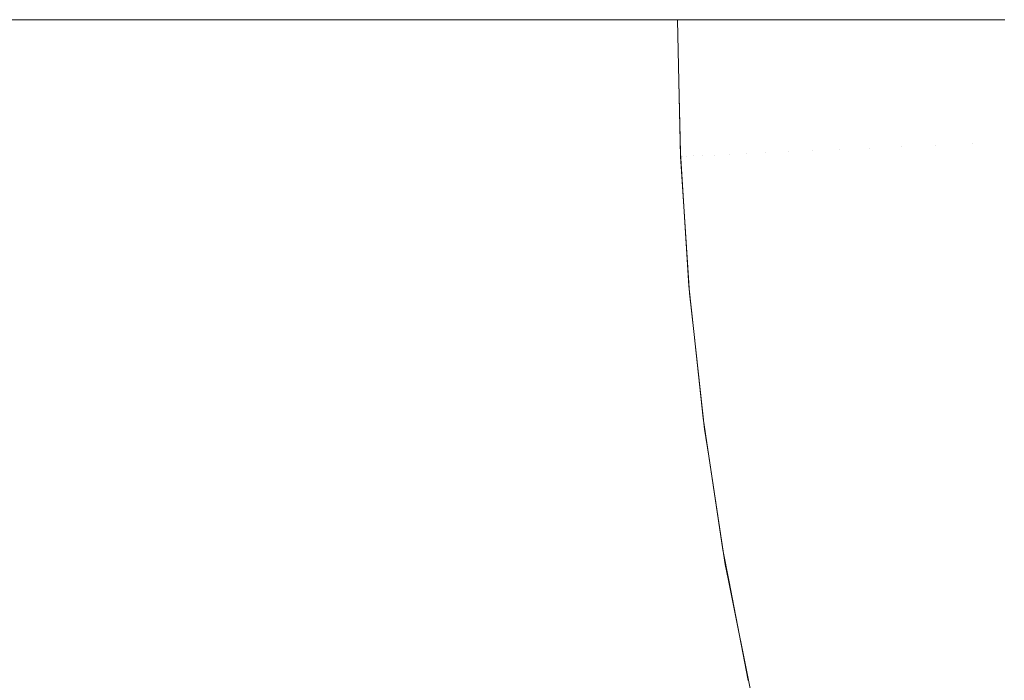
# Model space of a CAD drawing. Header units: centimetres. Extents: x -25.9 to 27.4, y -21.7 to -19.9.
# Tile 65 of 202: x -8.0294 to -7.9667, y -21.2021 to -21.16. Entities that reach past the tile are written whole.
import ezdxf

# ---------------------------------------------------------------- set-up
doc = ezdxf.new("R2010")
doc.units = ezdxf.units.CM
doc.header["$LTSCALE"] = 2.54
doc.layers.add('Lucido design-1', color=7, linetype='Continuous')

# ---------------------------------------------------------------- blocks, each defined once
blk = doc.blocks.new('Gruppo-5-1')
at = {"color": 7, "linetype": 'Continuous', "lineweight": 9}
blk.add_3dface([(-25.787481, -19.96, 876.421383), (-25.787481, -21.56, 876.421383), (27.312519, -21.56, 876.421383), (27.312519, -19.96, 876.421383)], dxfattribs=at)
for points, invisible_edges in [([(-8.032412, -21.16, 875.637922), (-8.029365, -21.16, 875.640004), (-8.029147, -21.170266, 875.640004), (-8.032524, -21.170409, 875.637694)], 14), ([(-8.029147, -21.170266, 875.640004), (-8.029365, -21.16, 875.640004), (-8.02907, -21.16, 875.640225)], 9), ([(-8.02907, -21.16, 875.640225), (-8.026086, -21.16, 875.642449), (-8.025871, -21.170127, 875.642449), (-8.029147, -21.170266, 875.640004)], 14), ([(-8.025871, -21.170127, 875.642449), (-8.026086, -21.16, 875.642449), (-8.025774, -21.16, 875.642702)], 9), ([(-8.025774, -21.16, 875.642702), (-8.022912, -21.16, 875.645024), (-8.022699, -21.169992, 875.645024), (-8.025871, -21.170127, 875.642449)], 14), ([(-8.022699, -21.169992, 875.645024), (-8.022912, -21.16, 875.645024), (-8.022625, -21.16, 875.645277)], 9), ([(-8.022625, -21.16, 875.645277), (-8.019848, -21.16, 875.647724), (-8.019639, -21.169862, 875.647724), (-8.022699, -21.169992, 875.645024)], 14), ([(-8.019639, -21.169862, 875.647724), (-8.019848, -21.16, 875.647724), (-8.019581, -21.16, 875.64798)], 9), ([(-8.019581, -21.16, 875.64798), (-8.0169, -21.16, 875.650543), (-8.016694, -21.169737, 875.650543), (-8.019639, -21.169862, 875.647724)], 14), ([(-8.016694, -21.169737, 875.650543), (-8.0169, -21.16, 875.650543), (-8.016646, -21.16, 875.650807)], 9), ([(-8.016646, -21.16, 875.650807), (-8.014072, -21.16, 875.653478), (-8.013868, -21.169617, 875.653478), (-8.016694, -21.169737, 875.650543)], 14), ([(-8.013868, -21.169617, 875.653478), (-8.014072, -21.16, 875.653478), (-8.013826, -21.16, 875.653755)], 9), ([(-8.013826, -21.16, 875.653755), (-8.011369, -21.16, 875.656523), (-8.011167, -21.169502, 875.656523), (-8.013868, -21.169617, 875.653478)], 14), ([(-8.011167, -21.169502, 875.656523), (-8.011369, -21.16, 875.656523), (-8.011127, -21.16, 875.656818)], 9), ([(-8.011127, -21.16, 875.656818), (-8.008794, -21.16, 875.659671), (-8.008595, -21.169393, 875.659671), (-8.011167, -21.169502, 875.656523)], 14), ([(-8.008595, -21.169393, 875.659671), (-8.008794, -21.16, 875.659671), (-8.008553, -21.16, 875.659992)], 9), ([(-8.008553, -21.16, 875.659992), (-8.006317, -21.16, 875.662968), (-8.00612, -21.169288, 875.662968), (-8.008595, -21.169393, 875.659671)], 14), ([(-8.00612, -21.169288, 875.662968), (-8.006317, -21.16, 875.662968), (-8.006108, -21.16, 875.663271)], 9), ([(-8.006108, -21.16, 875.663271), (-8.004013, -21.16, 875.66631), (-8.003818, -21.16919, 875.66631), (-8.00612, -21.169288, 875.662968)], 14), ([(-8.003818, -21.16919, 875.66631), (-8.004013, -21.16, 875.66631), (-8.003798, -21.16, 875.666651)], 9), ([(-8.003798, -21.16, 875.666651), (-8.001849, -21.16, 875.669739), (-8.001656, -21.169098, 875.669739), (-8.003818, -21.16919, 875.66631)], 14), ([(-8.001656, -21.169098, 875.669739), (-8.001849, -21.16, 875.669739), (-8.001626, -21.16, 875.670126)], 9), ([(-8.001626, -21.16, 875.670126), (-7.999828, -21.16, 875.673249), (-7.999636, -21.169012, 875.673249), (-8.001656, -21.169098, 875.669739)], 14), ([(-7.999636, -21.169012, 875.673249), (-7.999828, -21.16, 875.673249), (-7.999597, -21.16, 875.673691)], 9), ([(-7.999597, -21.16, 875.673691), (-7.997952, -21.16, 875.676835), (-7.997763, -21.168933, 875.676835), (-7.999636, -21.169012, 875.673249)], 14), ([(-7.997763, -21.168933, 875.676835), (-7.997952, -21.16, 875.676835), (-7.997714, -21.16, 875.677339)], 9), ([(-7.997714, -21.16, 875.677339), (-7.996225, -21.16, 875.68049), (-7.996037, -21.168859, 875.68049), (-7.997763, -21.168933, 875.676835)], 14), ([(-7.996037, -21.168859, 875.68049), (-7.996225, -21.16, 875.68049), (-7.995981, -21.16, 875.681064)], 9), ([(-7.995981, -21.16, 875.681064), (-7.994649, -21.16, 875.684207), (-7.994462, -21.168792, 875.684207), (-7.996037, -21.168859, 875.68049)], 14), ([(-7.994462, -21.168792, 875.684207), (-7.994649, -21.16, 875.684207), (-7.994402, -21.16, 875.684861)], 9), ([(-7.994402, -21.16, 875.684861), (-7.993225, -21.16, 875.68798), (-7.99304, -21.168732, 875.68798), (-7.994462, -21.168792, 875.684207)], 14), ([(-7.99304, -21.168732, 875.68798), (-7.993225, -21.16, 875.68798), (-7.992979, -21.16, 875.688722)], 9), ([(-7.992979, -21.16, 875.688722), (-7.991956, -21.16, 875.691803), (-7.991772, -21.168678, 875.691803), (-7.99304, -21.168732, 875.68798)], 14), ([(-7.991772, -21.168678, 875.691803), (-7.991956, -21.16, 875.691803), (-7.991715, -21.16, 875.692643)], 9), ([(-7.991715, -21.16, 875.692643), (-7.990844, -21.16, 875.69567), (-7.99066, -21.168631, 875.69567), (-7.991772, -21.168678, 875.691803)], 14), ([(-7.99066, -21.168631, 875.69567), (-7.990844, -21.16, 875.69567), (-7.990612, -21.16, 875.696615)], 9), ([(-7.990612, -21.16, 875.696615), (-7.989889, -21.16, 875.699573), (-7.989706, -21.16859, 875.699573), (-7.99066, -21.168631, 875.69567)], 14), ([(-7.989706, -21.16859, 875.699573), (-7.989889, -21.16, 875.699573), (-7.989674, -21.16, 875.700633)], 9), ([(-7.989674, -21.16, 875.700633), (-7.989092, -21.16, 875.703507), (-7.98891, -21.168557, 875.703507), (-7.989706, -21.16859, 875.699573)], 14), ([(-7.98891, -21.168557, 875.703507), (-7.989092, -21.16, 875.703507), (-7.988901, -21.16, 875.70469)], 9), ([(-7.988901, -21.16, 875.70469), (-7.988455, -21.16, 875.707464), (-7.988274, -21.16853, 875.707464), (-7.98891, -21.168557, 875.703507)], 14), ([(-7.988274, -21.16853, 875.707464), (-7.988455, -21.16, 875.707464), (-7.988297, -21.16, 875.708779)], 9), ([(-7.988297, -21.16, 875.708779), (-7.987977, -21.16, 875.711438), (-7.987796, -21.168509, 875.711438), (-7.988274, -21.16853, 875.707464)], 14), ([(-7.987796, -21.168509, 875.711438), (-7.987977, -21.16, 875.711438), (-7.987861, -21.16, 875.712893)], 9), ([(-7.987861, -21.16, 875.712893), (-7.987659, -21.16, 875.715423), (-7.987479, -21.168496, 875.715423), (-7.987796, -21.168509, 875.711438)], 14), ([(-7.987479, -21.168496, 875.715423), (-7.987659, -21.16, 875.715423), (-7.987595, -21.16, 875.717024)], 9), ([(-7.987595, -21.16, 875.717024), (-7.987501, -21.16, 875.719411), (-7.98732, -21.168489, 875.719411), (-7.987479, -21.168496, 875.715423)], 14), ([(-7.987501, -21.16, 875.719411), (-7.987481, -21.16, 875.721383), (-7.987397, -21.163943, 875.721383)], 8), ([(-7.987397, -21.163943, 875.721383), (-7.987301, -21.168488, 875.721383), (-7.98732, -21.168489, 875.719411), (-7.987501, -21.16, 875.719411)], 14), ([(-7.987481, -21.16, 875.721383), (-7.987481, -21.16, 875.921383), (-7.987395, -21.163943, 875.921383), (-7.987397, -21.163943, 875.721383)], 4), ([(-7.987395, -21.163943, 875.921383), (-7.987481, -21.16, 875.921383), (-7.98748, -21.16, 875.921929)], 8), ([(-7.98748, -21.16, 875.921929), (-7.987289, -21.168724, 875.921929), (-7.987291, -21.168724, 875.921383), (-7.987395, -21.163943, 875.921383)], 11), ([(-7.987191, -21.16872, 875.925858), (-7.987289, -21.168724, 875.921929), (-7.98748, -21.16, 875.921929), (-7.987416, -21.16, 875.924458)], 11), ([(-7.987416, -21.16, 875.924458), (-7.987381, -21.16, 875.925858), (-7.987191, -21.16872, 875.925858)], 10), ([(-7.986925, -21.168708, 875.929933), (-7.987191, -21.16872, 875.925858), (-7.987381, -21.16, 875.925858), (-7.987202, -21.16, 875.928603)], 11), ([(-7.987202, -21.16, 875.928603), (-7.987115, -21.16, 875.929933), (-7.986925, -21.168708, 875.929933)], 10), ([(-7.986493, -21.168689, 875.933997), (-7.986925, -21.168708, 875.929933), (-7.987115, -21.16, 875.929933), (-7.986816, -21.16, 875.932739)], 11), ([(-7.986816, -21.16, 875.932739), (-7.986682, -21.16, 875.933997), (-7.986493, -21.168689, 875.933997)], 10), ([(-7.985895, -21.168663, 875.938044), (-7.986493, -21.168689, 875.933997), (-7.986682, -21.16, 875.933997), (-7.986259, -21.16, 875.936859)], 11), ([(-7.986259, -21.16, 875.936859), (-7.986084, -21.16, 875.938044), (-7.985895, -21.168663, 875.938044)], 10), ([(-7.985131, -21.16863, 875.942067), (-7.985895, -21.168663, 875.938044), (-7.986084, -21.16, 875.938044), (-7.98553, -21.16, 875.940955)], 11), ([(-7.98553, -21.16, 875.940955), (-7.985319, -21.16, 875.942067), (-7.985131, -21.16863, 875.942067)], 10), ([(-7.984202, -21.168589, 875.946058), (-7.985131, -21.16863, 875.942067), (-7.985319, -21.16, 875.942067), (-7.984631, -21.16, 875.945022)], 11), ([(-7.984631, -21.16, 875.945022), (-7.984389, -21.16, 875.946058), (-7.984202, -21.168589, 875.946058)], 10), ([(-7.983109, -21.168541, 875.950012), (-7.984202, -21.168589, 875.946058), (-7.984389, -21.16, 875.946058), (-7.983561, -21.16, 875.949051)], 11), ([(-7.983561, -21.16, 875.949051), (-7.983296, -21.16, 875.950012), (-7.983109, -21.168541, 875.950012)], 10), ([(-7.981855, -21.168487, 875.95392), (-7.983109, -21.168541, 875.950012), (-7.983296, -21.16, 875.950012), (-7.982324, -21.16, 875.953036)], 11), ([(-7.982324, -21.16, 875.953036), (-7.98204, -21.16, 875.95392), (-7.981855, -21.168487, 875.95392)], 10), ([(-7.980439, -21.168425, 875.957778), (-7.981855, -21.168487, 875.95392), (-7.98204, -21.16, 875.95392), (-7.98092, -21.16, 875.956969)], 11), ([(-7.98092, -21.16, 875.956969), (-7.980623, -21.16, 875.957778), (-7.980439, -21.168425, 875.957778)], 10), ([(-7.978866, -21.168356, 875.961577), (-7.980439, -21.168425, 875.957778), (-7.980623, -21.16, 875.957778), (-7.979352, -21.16, 875.960843)], 11), ([(-7.979352, -21.16, 875.960843), (-7.979048, -21.16, 875.961577), (-7.978866, -21.168356, 875.961577)], 10), ([(-7.977136, -21.16828, 875.965311), (-7.978866, -21.168356, 875.961577), (-7.979048, -21.16, 875.961577), (-7.977622, -21.16, 875.964653)], 11), ([(-7.977622, -21.16, 875.964653), (-7.977316, -21.16, 875.965311), (-7.977136, -21.16828, 875.965311)], 10), ([(-7.975252, -21.168198, 875.968974), (-7.977136, -21.16828, 875.965311), (-7.977316, -21.16, 875.965311), (-7.975732, -21.16, 875.96839)], 11), ([(-7.975732, -21.16, 875.96839), (-7.975431, -21.16, 875.968974), (-7.975252, -21.168198, 875.968974)], 10), ([(-7.973217, -21.168109, 875.97256), (-7.975252, -21.168198, 875.968974), (-7.975431, -21.16, 875.968974), (-7.973685, -21.16, 875.972048)], 11), ([(-7.973685, -21.16, 875.972048), (-7.973394, -21.16, 875.97256), (-7.973217, -21.168109, 875.97256)], 10), ([(-7.971034, -21.168014, 875.976061), (-7.973217, -21.168109, 875.97256), (-7.973394, -21.16, 875.97256), (-7.971484, -21.16, 875.97562)], 11), ([(-7.971484, -21.16, 875.97562), (-7.971209, -21.16, 875.976061), (-7.971034, -21.168014, 875.976061)], 10), ([(-7.968707, -21.167912, 875.979472), (-7.971034, -21.168014, 875.976061), (-7.971209, -21.16, 875.976061), (-7.969133, -21.16, 875.979101)], 11), ([(-7.969133, -21.16, 875.979101), (-7.96888, -21.16, 875.979472), (-7.968707, -21.167912, 875.979472)], 10), ([(-7.966239, -21.167805, 875.982787), (-7.968707, -21.167912, 875.979472), (-7.96888, -21.16, 875.979472), (-7.966636, -21.16, 875.982483)], 11), ([(-7.987301, -21.168488, 875.721383), (-7.987397, -21.163943, 875.721383), (-7.987395, -21.163943, 875.921383), (-7.987291, -21.168724, 875.921383)], 10), ([(-7.96819, -21.17581, 875.979472), (-7.968707, -21.167912, 875.979472), (-7.966239, -21.167805, 875.982787), (-7.965728, -21.175595, 875.982787)], 15), ([(-7.987731, -21.177044, 875.707464), (-7.988274, -21.16853, 875.707464), (-7.987796, -21.168509, 875.711438), (-7.987255, -21.177003, 875.711438)], 15), ([(-7.987255, -21.177003, 875.711438), (-7.987796, -21.168509, 875.711438), (-7.987479, -21.168496, 875.715423), (-7.986938, -21.176976, 875.715423)], 15), ([(-7.986938, -21.176976, 875.715423), (-7.987479, -21.168496, 875.715423), (-7.98732, -21.168489, 875.719411), (-7.98678, -21.176963, 875.719411)], 15), ([(-7.98732, -21.168489, 875.719411), (-7.987301, -21.168488, 875.721383), (-7.987082, -21.171918, 875.721383)], 9), ([(-7.987082, -21.171918, 875.721383), (-7.986761, -21.176961, 875.721383), (-7.98678, -21.176963, 875.719411), (-7.98732, -21.168489, 875.719411)], 14), ([(-7.987291, -21.168724, 875.921383), (-7.987081, -21.171918, 875.921383), (-7.987082, -21.171918, 875.721383), (-7.987301, -21.168488, 875.721383)], 10), ([(-7.982551, -21.177066, 875.950012), (-7.983109, -21.168541, 875.950012), (-7.981855, -21.168487, 875.95392), (-7.9813, -21.176957, 875.95392)], 15), ([(-7.9813, -21.176957, 875.95392), (-7.981855, -21.168487, 875.95392), (-7.980439, -21.168425, 875.957778), (-7.979888, -21.176833, 875.957778)], 15), ([(-7.979888, -21.176833, 875.957778), (-7.980439, -21.168425, 875.957778), (-7.978866, -21.168356, 875.961577), (-7.978319, -21.176696, 875.961577)], 15), ([(-7.978319, -21.176696, 875.961577), (-7.978866, -21.168356, 875.961577), (-7.977136, -21.16828, 875.965311), (-7.976594, -21.176545, 875.965311)], 15), ([(-7.976594, -21.176545, 875.965311), (-7.977136, -21.16828, 875.965311), (-7.975252, -21.168198, 875.968974), (-7.974715, -21.176381, 875.968974)], 15), ([(-7.974715, -21.176381, 875.968974), (-7.975252, -21.168198, 875.968974), (-7.973217, -21.168109, 875.97256), (-7.972686, -21.176203, 875.97256)], 15), ([(-7.972686, -21.176203, 875.97256), (-7.973217, -21.168109, 875.97256), (-7.971034, -21.168014, 875.976061), (-7.97051, -21.176013, 875.976061)], 15), ([(-7.97051, -21.176013, 875.976061), (-7.971034, -21.168014, 875.976061), (-7.968707, -21.167912, 875.979472), (-7.96819, -21.17581, 875.979472)], 15), ([(-8.003233, -21.178363, 875.66631), (-8.003818, -21.16919, 875.66631), (-8.001656, -21.169098, 875.669739), (-8.001077, -21.17818, 875.669739)], 15), ([(-8.001077, -21.17818, 875.669739), (-8.001656, -21.169098, 875.669739), (-7.999636, -21.169012, 875.673249), (-7.999063, -21.178008, 875.673249)], 15), ([(-7.999063, -21.178008, 875.673249), (-7.999636, -21.169012, 875.673249), (-7.997763, -21.168933, 875.676835), (-7.997194, -21.177849, 875.676835)], 15), ([(-7.997194, -21.177849, 875.676835), (-7.997763, -21.168933, 875.676835), (-7.996037, -21.168859, 875.68049), (-7.995473, -21.177703, 875.68049)], 15), ([(-7.995473, -21.177703, 875.68049), (-7.996037, -21.168859, 875.68049), (-7.994462, -21.168792, 875.684207), (-7.993902, -21.177569, 875.684207)], 15), ([(-7.993902, -21.177569, 875.684207), (-7.994462, -21.168792, 875.684207), (-7.99304, -21.168732, 875.68798), (-7.992484, -21.177448, 875.68798)], 15), ([(-7.992484, -21.177448, 875.68798), (-7.99304, -21.168732, 875.68798), (-7.991772, -21.168678, 875.691803), (-7.99122, -21.177341, 875.691803)], 15), ([(-7.99122, -21.177341, 875.691803), (-7.991772, -21.168678, 875.691803), (-7.99066, -21.168631, 875.69567), (-7.990111, -21.177246, 875.69567)], 15), ([(-7.990111, -21.177246, 875.69567), (-7.99066, -21.168631, 875.69567), (-7.989706, -21.16859, 875.699573), (-7.989159, -21.177165, 875.699573)], 15), ([(-7.989159, -21.177165, 875.699573), (-7.989706, -21.16859, 875.699573), (-7.98891, -21.168557, 875.703507), (-7.988366, -21.177098, 875.703507)], 15), ([(-7.988366, -21.177098, 875.703507), (-7.98891, -21.168557, 875.703507), (-7.988274, -21.16853, 875.707464), (-7.987731, -21.177044, 875.707464)], 15), ([(-7.987081, -21.171918, 875.921383), (-7.987291, -21.168724, 875.921383), (-7.987289, -21.168724, 875.921929)], 10), ([(-7.986719, -21.177431, 875.921929), (-7.987289, -21.168724, 875.921929), (-7.987191, -21.16872, 875.925858), (-7.98662, -21.177422, 875.925858)], 15), ([(-7.987289, -21.168724, 875.921929), (-7.986719, -21.177431, 875.921929), (-7.98672, -21.177431, 875.921383), (-7.987081, -21.171918, 875.921383)], 11), ([(-7.98662, -21.177422, 875.925858), (-7.987191, -21.16872, 875.925858), (-7.986925, -21.168708, 875.929933), (-7.986355, -21.177399, 875.929933)], 15), ([(-7.986355, -21.177399, 875.929933), (-7.986925, -21.168708, 875.929933), (-7.986493, -21.168689, 875.933997), (-7.985924, -21.177362, 875.933997)], 15), ([(-7.985924, -21.177362, 875.933997), (-7.986493, -21.168689, 875.933997), (-7.985895, -21.168663, 875.938044), (-7.985328, -21.177309, 875.938044)], 15), ([(-7.985328, -21.177309, 875.938044), (-7.985895, -21.168663, 875.938044), (-7.985131, -21.16863, 875.942067), (-7.984566, -21.177243, 875.942067)], 15), ([(-7.984566, -21.177243, 875.942067), (-7.985131, -21.16863, 875.942067), (-7.984202, -21.168589, 875.946058), (-7.98364, -21.177162, 875.946058)], 15), ([(-7.98364, -21.177162, 875.946058), (-7.984202, -21.168589, 875.946058), (-7.983109, -21.168541, 875.950012), (-7.982551, -21.177066, 875.950012)], 15), ([(-8.019011, -21.179706, 875.647724), (-8.019639, -21.169862, 875.647724), (-8.016694, -21.169737, 875.650543), (-8.016074, -21.179456, 875.650543)], 15), ([(-8.016074, -21.179456, 875.650543), (-8.016694, -21.169737, 875.650543), (-8.013868, -21.169617, 875.653478), (-8.013256, -21.179216, 875.653478)], 15), ([(-8.013256, -21.179216, 875.653478), (-8.013868, -21.169617, 875.653478), (-8.011167, -21.169502, 875.656523), (-8.010562, -21.178987, 875.656523)], 15), ([(-8.010562, -21.178987, 875.656523), (-8.011167, -21.169502, 875.656523), (-8.008595, -21.169393, 875.659671), (-8.007997, -21.178769, 875.659671)], 15), ([(-8.007997, -21.178769, 875.659671), (-8.008595, -21.169393, 875.659671), (-8.00612, -21.169288, 875.662968), (-8.005529, -21.178559, 875.662968)], 15), ([(-8.005529, -21.178559, 875.662968), (-8.00612, -21.169288, 875.662968), (-8.003818, -21.16919, 875.66631), (-8.003233, -21.178363, 875.66631)], 15), ([(-8.031862, -21.1808, 875.637694), (-8.032524, -21.170409, 875.637694), (-8.029147, -21.170266, 875.640004), (-8.028494, -21.180513, 875.640004)], 15), ([(-8.028494, -21.180513, 875.640004), (-8.029147, -21.170266, 875.640004), (-8.025871, -21.170127, 875.642449), (-8.025226, -21.180235, 875.642449)], 15), ([(-8.025226, -21.180235, 875.642449), (-8.025871, -21.170127, 875.642449), (-8.022699, -21.169992, 875.645024), (-8.022063, -21.179966, 875.645024)], 15), ([(-8.022063, -21.179966, 875.645024), (-8.022699, -21.169992, 875.645024), (-8.019639, -21.169862, 875.647724), (-8.019011, -21.179706, 875.647724)], 15), ([(-7.986761, -21.176961, 875.721383), (-7.987082, -21.171918, 875.721383), (-7.987081, -21.171918, 875.921383), (-7.98672, -21.177431, 875.921383)], 10), ([(-7.971803, -21.184266, 875.97256), (-7.972686, -21.176203, 875.97256), (-7.97051, -21.176013, 875.976061), (-7.969637, -21.183981, 875.976061)], 15), ([(-7.969637, -21.183981, 875.976061), (-7.97051, -21.176013, 875.976061), (-7.96819, -21.17581, 875.979472), (-7.967328, -21.183677, 875.979472)], 15), ([(-7.967328, -21.183677, 875.979472), (-7.96819, -21.17581, 875.979472), (-7.965728, -21.175595, 875.982787), (-7.964879, -21.183355, 875.982787)], 15), ([(-7.977409, -21.185004, 875.961577), (-7.978319, -21.176696, 875.961577), (-7.976594, -21.176545, 875.965311), (-7.975692, -21.184778, 875.965311)], 15), ([(-7.975692, -21.184778, 875.965311), (-7.976594, -21.176545, 875.965311), (-7.974715, -21.176381, 875.968974), (-7.973823, -21.184532, 875.968974)], 15), ([(-7.973823, -21.184532, 875.968974), (-7.974715, -21.176381, 875.968974), (-7.972686, -21.176203, 875.97256), (-7.971803, -21.184266, 875.97256)], 15), ([(-7.9903, -21.185972, 875.691803), (-7.99122, -21.177341, 875.691803), (-7.990111, -21.177246, 875.69567), (-7.989196, -21.185831, 875.69567)], 15), ([(-7.989196, -21.185831, 875.69567), (-7.990111, -21.177246, 875.69567), (-7.989159, -21.177165, 875.699573), (-7.988249, -21.185709, 875.699573)], 15), ([(-7.988249, -21.185709, 875.699573), (-7.989159, -21.177165, 875.699573), (-7.988366, -21.177098, 875.703507), (-7.987459, -21.185608, 875.703507)], 15), ([(-7.987459, -21.185608, 875.703507), (-7.988366, -21.177098, 875.703507), (-7.987731, -21.177044, 875.707464), (-7.986827, -21.185527, 875.707464)], 15), ([(-7.986827, -21.185527, 875.707464), (-7.987731, -21.177044, 875.707464), (-7.987255, -21.177003, 875.711438), (-7.986353, -21.185467, 875.711438)], 15), ([(-7.986353, -21.185467, 875.711438), (-7.987255, -21.177003, 875.711438), (-7.986938, -21.176976, 875.715423), (-7.986038, -21.185426, 875.715423)], 15), ([(-7.986038, -21.185426, 875.715423), (-7.986938, -21.176976, 875.715423), (-7.98678, -21.176963, 875.719411), (-7.985881, -21.185406, 875.719411)], 15), ([(-7.98678, -21.176963, 875.719411), (-7.986761, -21.176961, 875.721383), (-7.986449, -21.179886, 875.721383)], 9), ([(-7.986449, -21.179886, 875.721383), (-7.985861, -21.185404, 875.721383), (-7.985881, -21.185406, 875.719411), (-7.98678, -21.176963, 875.719411)], 14), ([(-7.98672, -21.177431, 875.921383), (-7.986451, -21.179886, 875.921383), (-7.986449, -21.179886, 875.721383), (-7.986761, -21.176961, 875.721383)], 10), ([(-7.984384, -21.185923, 875.938044), (-7.985328, -21.177309, 875.938044), (-7.984566, -21.177243, 875.942067), (-7.983626, -21.185823, 875.942067)], 15), ([(-7.983626, -21.185823, 875.942067), (-7.984566, -21.177243, 875.942067), (-7.98364, -21.177162, 875.946058), (-7.982705, -21.185702, 875.946058)], 15), ([(-7.982705, -21.185702, 875.946058), (-7.98364, -21.177162, 875.946058), (-7.982551, -21.177066, 875.950012), (-7.981621, -21.185559, 875.950012)], 15), ([(-7.981621, -21.185559, 875.950012), (-7.982551, -21.177066, 875.950012), (-7.9813, -21.176957, 875.95392), (-7.980375, -21.185395, 875.95392)], 15), ([(-7.980375, -21.185395, 875.95392), (-7.9813, -21.176957, 875.95392), (-7.979888, -21.176833, 875.957778), (-7.978971, -21.18521, 875.957778)], 15), ([(-7.978971, -21.18521, 875.957778), (-7.979888, -21.176833, 875.957778), (-7.978319, -21.176696, 875.961577), (-7.977409, -21.185004, 875.961577)], 15), ([(-7.998108, -21.186972, 875.673249), (-7.999063, -21.178008, 875.673249), (-7.997194, -21.177849, 875.676835), (-7.996247, -21.186734, 875.676835)], 15), ([(-7.996247, -21.186734, 875.676835), (-7.997194, -21.177849, 875.676835), (-7.995473, -21.177703, 875.68049), (-7.994534, -21.186514, 875.68049)], 15), ([(-7.994534, -21.186514, 875.68049), (-7.995473, -21.177703, 875.68049), (-7.993902, -21.177569, 875.684207), (-7.992971, -21.186314, 875.684207)], 15), ([(-7.992971, -21.186314, 875.684207), (-7.993902, -21.177569, 875.684207), (-7.992484, -21.177448, 875.68798), (-7.991559, -21.186133, 875.68798)], 15), ([(-7.991559, -21.186133, 875.68798), (-7.992484, -21.177448, 875.68798), (-7.99122, -21.177341, 875.691803), (-7.9903, -21.185972, 875.691803)], 15), ([(-7.986451, -21.179886, 875.921383), (-7.98672, -21.177431, 875.921383), (-7.986719, -21.177431, 875.921929)], 10), ([(-7.985769, -21.186105, 875.921929), (-7.986719, -21.177431, 875.921929), (-7.98662, -21.177422, 875.925858), (-7.985671, -21.186092, 875.925858)], 15), ([(-7.986719, -21.177431, 875.921929), (-7.985769, -21.186105, 875.921929), (-7.98577, -21.186105, 875.921383), (-7.986451, -21.179886, 875.921383)], 11), ([(-7.985671, -21.186092, 875.925858), (-7.98662, -21.177422, 875.925858), (-7.986355, -21.177399, 875.929933), (-7.985407, -21.186057, 875.929933)], 15), ([(-7.985407, -21.186057, 875.929933), (-7.986355, -21.177399, 875.929933), (-7.985924, -21.177362, 875.933997), (-7.984978, -21.186001, 875.933997)], 15), ([(-7.984978, -21.186001, 875.933997), (-7.985924, -21.177362, 875.933997), (-7.985328, -21.177309, 875.938044), (-7.984384, -21.185923, 875.938044)], 15), ([(-8.007002, -21.188111, 875.659671), (-8.007997, -21.178769, 875.659671), (-8.005529, -21.178559, 875.662968), (-8.004545, -21.187796, 875.662968)], 15), ([(-8.004545, -21.187796, 875.662968), (-8.005529, -21.178559, 875.662968), (-8.003233, -21.178363, 875.66631), (-8.00226, -21.187503, 875.66631)], 15), ([(-8.00226, -21.187503, 875.66631), (-8.003233, -21.178363, 875.66631), (-8.001077, -21.17818, 875.669739), (-8.000113, -21.187229, 875.669739)], 15), ([(-8.000113, -21.187229, 875.669739), (-8.001077, -21.17818, 875.669739), (-7.999063, -21.178008, 875.673249), (-7.998108, -21.186972, 875.673249)], 15), ([(-8.012237, -21.188781, 875.653478), (-8.013256, -21.179216, 875.653478), (-8.010562, -21.178987, 875.656523), (-8.009556, -21.188438, 875.656523)], 15), ([(-8.009556, -21.188438, 875.656523), (-8.010562, -21.178987, 875.656523), (-8.007997, -21.178769, 875.659671), (-8.007002, -21.188111, 875.659671)], 15), ([(-8.021005, -21.189904, 875.645024), (-8.022063, -21.179966, 875.645024), (-8.019011, -21.179706, 875.647724), (-8.017966, -21.189515, 875.647724)], 15), ([(-8.017966, -21.189515, 875.647724), (-8.019011, -21.179706, 875.647724), (-8.016074, -21.179456, 875.650543), (-8.015042, -21.18914, 875.650543)], 15), ([(-8.015042, -21.18914, 875.650543), (-8.016074, -21.179456, 875.650543), (-8.013256, -21.179216, 875.653478), (-8.012237, -21.188781, 875.653478)], 15), ([(-8.027406, -21.190724, 875.640004), (-8.028494, -21.180513, 875.640004), (-8.025226, -21.180235, 875.642449), (-8.024153, -21.190307, 875.642449)], 15), ([(-8.024153, -21.190307, 875.642449), (-8.025226, -21.180235, 875.642449), (-8.022063, -21.179966, 875.645024), (-8.021005, -21.189904, 875.645024)], 15), ([(-7.985861, -21.185404, 875.721383), (-7.986449, -21.179886, 875.721383), (-7.986451, -21.179886, 875.921383), (-7.98577, -21.186105, 875.921383)], 10), ([(-8.030759, -21.191153, 875.637694), (-8.031862, -21.1808, 875.637694), (-8.028494, -21.180513, 875.640004), (-8.027406, -21.190724, 875.640004)], 15), ([(-7.966124, -21.1915, 875.979472), (-7.967328, -21.183677, 875.979472), (-7.964879, -21.183355, 875.982787), (-7.963691, -21.191071, 875.982787)], 15), ([(-7.97057, -21.192283, 875.97256), (-7.971803, -21.184266, 875.97256), (-7.969637, -21.183981, 875.976061), (-7.968418, -21.191904, 875.976061)], 15), ([(-7.968418, -21.191904, 875.976061), (-7.969637, -21.183981, 875.976061), (-7.967328, -21.183677, 875.979472), (-7.966124, -21.1915, 875.979472)], 15), ([(-7.976138, -21.193265, 875.961577), (-7.977409, -21.185004, 875.961577), (-7.975692, -21.184778, 875.965311), (-7.974432, -21.192965, 875.965311)], 15), ([(-7.974432, -21.192965, 875.965311), (-7.975692, -21.184778, 875.965311), (-7.973823, -21.184532, 875.968974), (-7.972575, -21.192637, 875.968974)], 15), ([(-7.972575, -21.192637, 875.968974), (-7.973823, -21.184532, 875.968974), (-7.971803, -21.184266, 875.97256), (-7.97057, -21.192283, 875.97256)], 15), ([(-7.985093, -21.193884, 875.711438), (-7.986353, -21.185467, 875.711438), (-7.986038, -21.185426, 875.715423), (-7.98478, -21.19383, 875.715423)], 15), ([(-7.98478, -21.19383, 875.715423), (-7.986038, -21.185426, 875.715423), (-7.985881, -21.185406, 875.719411), (-7.984624, -21.193803, 875.719411)], 15), ([(-7.985881, -21.185406, 875.719411), (-7.985861, -21.185404, 875.721383), (-7.985498, -21.187833, 875.721383)], 9), ([(-7.985498, -21.187833, 875.721383), (-7.984604, -21.1938, 875.721383), (-7.984624, -21.193803, 875.719411), (-7.985881, -21.185406, 875.719411)], 14), ([(-7.98577, -21.186105, 875.921383), (-7.985504, -21.187834, 875.921383), (-7.985498, -21.187833, 875.721383), (-7.985861, -21.185404, 875.721383)], 10), ([(-7.980321, -21.194003, 875.950012), (-7.981621, -21.185559, 875.950012), (-7.980375, -21.185395, 875.95392), (-7.979084, -21.193785, 875.95392)], 15), ([(-7.979084, -21.193785, 875.95392), (-7.980375, -21.185395, 875.95392), (-7.978971, -21.18521, 875.957778), (-7.977689, -21.193539, 875.957778)], 15), ([(-7.977689, -21.193539, 875.957778), (-7.978971, -21.18521, 875.957778), (-7.977409, -21.185004, 875.961577), (-7.976138, -21.193265, 875.961577)], 15), ([(-7.990266, -21.194771, 875.68798), (-7.991559, -21.186133, 875.68798), (-7.9903, -21.185972, 875.691803), (-7.989015, -21.194556, 875.691803)], 15), ([(-7.989015, -21.194556, 875.691803), (-7.9903, -21.185972, 875.691803), (-7.989196, -21.185831, 875.69567), (-7.987918, -21.194368, 875.69567)], 15), ([(-7.987918, -21.194368, 875.69567), (-7.989196, -21.185831, 875.69567), (-7.988249, -21.185709, 875.699573), (-7.986977, -21.194207, 875.699573)], 15), ([(-7.986977, -21.194207, 875.699573), (-7.988249, -21.185709, 875.699573), (-7.987459, -21.185608, 875.703507), (-7.986192, -21.194072, 875.703507)], 15), ([(-7.986192, -21.194072, 875.703507), (-7.987459, -21.185608, 875.703507), (-7.986827, -21.185527, 875.707464), (-7.985564, -21.193965, 875.707464)], 15), ([(-7.985564, -21.193965, 875.707464), (-7.986827, -21.185527, 875.707464), (-7.986353, -21.185467, 875.711438), (-7.985093, -21.193884, 875.711438)], 15), ([(-7.984441, -21.194729, 875.921929), (-7.985769, -21.186105, 875.921929), (-7.985671, -21.186092, 875.925858), (-7.984344, -21.194712, 875.925858)], 15), ([(-7.984344, -21.194712, 875.925858), (-7.985671, -21.186092, 875.925858), (-7.985407, -21.186057, 875.929933), (-7.984082, -21.194666, 875.929933)], 15), ([(-7.984082, -21.194666, 875.929933), (-7.985407, -21.186057, 875.929933), (-7.984978, -21.186001, 875.933997), (-7.983656, -21.194591, 875.933997)], 15), ([(-7.983656, -21.194591, 875.933997), (-7.984978, -21.186001, 875.933997), (-7.984384, -21.185923, 875.938044), (-7.983066, -21.194487, 875.938044)], 15), ([(-7.983066, -21.194487, 875.938044), (-7.984384, -21.185923, 875.938044), (-7.983626, -21.185823, 875.942067), (-7.982313, -21.194354, 875.942067)], 15), ([(-7.982313, -21.194354, 875.942067), (-7.983626, -21.185823, 875.942067), (-7.982705, -21.185702, 875.946058), (-7.981398, -21.194193, 875.946058)], 15), ([(-7.981398, -21.194193, 875.946058), (-7.982705, -21.185702, 875.946058), (-7.981621, -21.185559, 875.950012), (-7.980321, -21.194003, 875.950012)], 15), ([(-7.994925, -21.19557, 875.676835), (-7.996247, -21.186734, 875.676835), (-7.994534, -21.186514, 875.68049), (-7.993222, -21.195278, 875.68049)], 15), ([(-7.993222, -21.195278, 875.68049), (-7.994534, -21.186514, 875.68049), (-7.992971, -21.186314, 875.684207), (-7.991669, -21.195011, 875.684207)], 15), ([(-7.991669, -21.195011, 875.684207), (-7.992971, -21.186314, 875.684207), (-7.991559, -21.186133, 875.68798), (-7.990266, -21.194771, 875.68798)], 15), ([(-7.985504, -21.187834, 875.921383), (-7.98577, -21.186105, 875.921383), (-7.985769, -21.186105, 875.921929)], 10), ([(-7.985769, -21.186105, 875.921929), (-7.984441, -21.194729, 875.921929), (-7.984443, -21.19473, 875.921383), (-7.985504, -21.187834, 875.921383)], 11), ([(-8.000899, -21.196594, 875.66631), (-8.00226, -21.187503, 875.66631), (-8.000113, -21.187229, 875.669739), (-7.998766, -21.196228, 875.669739)], 15), ([(-7.998766, -21.196228, 875.669739), (-8.000113, -21.187229, 875.669739), (-7.998108, -21.186972, 875.673249), (-7.996773, -21.195887, 875.673249)], 15), ([(-7.996773, -21.195887, 875.673249), (-7.998108, -21.186972, 875.673249), (-7.996247, -21.186734, 875.676835), (-7.994925, -21.19557, 875.676835)], 15), ([(-8.005611, -21.197402, 875.659671), (-8.007002, -21.188111, 875.659671), (-8.004545, -21.187796, 875.662968), (-8.003169, -21.196983, 875.662968)], 15), ([(-8.003169, -21.196983, 875.662968), (-8.004545, -21.187796, 875.662968), (-8.00226, -21.187503, 875.66631), (-8.000899, -21.196594, 875.66631)], 15), ([(-7.984604, -21.1938, 875.721383), (-7.985498, -21.187833, 875.721383), (-7.985504, -21.187834, 875.921383)], 10), ([(-7.985504, -21.187834, 875.921383), (-7.984443, -21.19473, 875.921383), (-7.984604, -21.1938, 875.721383)], 10), ([(-8.010813, -21.198294, 875.653478), (-8.012237, -21.188781, 875.653478), (-8.009556, -21.188438, 875.656523), (-8.008149, -21.197837, 875.656523)], 15), ([(-8.008149, -21.197837, 875.656523), (-8.009556, -21.188438, 875.656523), (-8.007002, -21.188111, 875.659671), (-8.005611, -21.197402, 875.659671)], 15), ([(-8.016506, -21.19927, 875.647724), (-8.017966, -21.189515, 875.647724), (-8.015042, -21.18914, 875.650543), (-8.0136, -21.198772, 875.650543)], 15), ([(-8.0136, -21.198772, 875.650543), (-8.015042, -21.18914, 875.650543), (-8.012237, -21.188781, 875.653478), (-8.010813, -21.198294, 875.653478)], 15), ([(-8.019525, -21.199788, 875.645024), (-8.021005, -21.189904, 875.645024), (-8.017966, -21.189515, 875.647724), (-8.016506, -21.19927, 875.647724)], 15), ([(-8.025886, -21.200879, 875.640004), (-8.027406, -21.190724, 875.640004), (-8.024153, -21.190307, 875.642449), (-8.022653, -21.200324, 875.642449)], 15), ([(-8.022653, -21.200324, 875.642449), (-8.024153, -21.190307, 875.642449), (-8.021005, -21.189904, 875.645024), (-8.019525, -21.199788, 875.645024)], 15), ([(-8.029217, -21.20145, 875.637694), (-8.030759, -21.191153, 875.637694), (-8.027406, -21.190724, 875.640004), (-8.025886, -21.200879, 875.640004)], 15), ([(-8.032642, -21.202037, 875.635521), (-8.034206, -21.191594, 875.635521), (-8.030759, -21.191153, 875.637694), (-8.029217, -21.20145, 875.637694)], 15), ([(-7.966854, -21.199766, 875.976061), (-7.968418, -21.191904, 875.976061), (-7.966124, -21.1915, 875.979472), (-7.96458, -21.199262, 875.979472)], 15), ([(-7.970976, -21.20068, 875.968974), (-7.972575, -21.192637, 875.968974), (-7.97057, -21.192283, 875.97256), (-7.968987, -21.200239, 875.97256)], 15), ([(-7.968987, -21.200239, 875.97256), (-7.97057, -21.192283, 875.97256), (-7.968418, -21.191904, 875.976061), (-7.966854, -21.199766, 875.976061)], 15), ([(-7.974507, -21.201463, 875.961577), (-7.976138, -21.193265, 875.961577), (-7.974432, -21.192965, 875.965311), (-7.972816, -21.201088, 875.965311)], 15), ([(-7.972816, -21.201088, 875.965311), (-7.974432, -21.192965, 875.965311), (-7.972575, -21.192637, 875.968974), (-7.970976, -21.20068, 875.968974)], 15), ([(-7.977428, -21.20211, 875.95392), (-7.979084, -21.193785, 875.95392), (-7.977689, -21.193539, 875.957778), (-7.976045, -21.201804, 875.957778)], 15), ([(-7.976045, -21.201804, 875.957778), (-7.977689, -21.193539, 875.957778), (-7.976138, -21.193265, 875.961577), (-7.974507, -21.201463, 875.961577)], 15), ([(-7.986279, -21.202844, 875.69567), (-7.987918, -21.194368, 875.69567), (-7.986977, -21.194207, 875.699573), (-7.985346, -21.202643, 875.699573)], 15), ([(-7.985346, -21.202643, 875.699573), (-7.986977, -21.194207, 875.699573), (-7.986192, -21.194072, 875.703507), (-7.984567, -21.202475, 875.703507)], 15), ([(-7.984567, -21.202475, 875.703507), (-7.986192, -21.194072, 875.703507), (-7.985564, -21.193965, 875.707464), (-7.983944, -21.202341, 875.707464)], 15), ([(-7.983944, -21.202341, 875.707464), (-7.985564, -21.193965, 875.707464), (-7.985093, -21.193884, 875.711438), (-7.983477, -21.20224, 875.711438)], 15), ([(-7.983477, -21.20224, 875.711438), (-7.985093, -21.193884, 875.711438), (-7.98478, -21.19383, 875.715423), (-7.983166, -21.202173, 875.715423)], 15), ([(-7.983166, -21.202173, 875.715423), (-7.98478, -21.19383, 875.715423), (-7.984624, -21.193803, 875.719411), (-7.983011, -21.20214, 875.719411)], 15), ([(-7.984624, -21.193803, 875.719411), (-7.984604, -21.1938, 875.721383), (-7.984228, -21.195747, 875.721383)], 9), ([(-7.984228, -21.195747, 875.721383), (-7.982992, -21.202136, 875.721383), (-7.983011, -21.20214, 875.719411), (-7.984624, -21.193803, 875.719411)], 14), ([(-7.984443, -21.19473, 875.921383), (-7.98424, -21.195749, 875.921383), (-7.984228, -21.195747, 875.721383), (-7.984604, -21.1938, 875.721383)], 10), ([(-7.980629, -21.20282, 875.942067), (-7.982313, -21.194354, 875.942067), (-7.981398, -21.194193, 875.946058), (-7.979722, -21.202619, 875.946058)], 15), ([(-7.979722, -21.202619, 875.946058), (-7.981398, -21.194193, 875.946058), (-7.980321, -21.194003, 875.950012), (-7.978654, -21.202382, 875.950012)], 15), ([(-7.978654, -21.202382, 875.950012), (-7.980321, -21.194003, 875.950012), (-7.979084, -21.193785, 875.95392), (-7.977428, -21.20211, 875.95392)], 15), ([(-7.989999, -21.203646, 875.684207), (-7.991669, -21.195011, 875.684207), (-7.990266, -21.194771, 875.68798), (-7.988607, -21.203346, 875.68798)], 15), ([(-7.988607, -21.203346, 875.68798), (-7.990266, -21.194771, 875.68798), (-7.989015, -21.194556, 875.691803), (-7.987367, -21.203079, 875.691803)], 15), ([(-7.987367, -21.203079, 875.691803), (-7.989015, -21.194556, 875.691803), (-7.987918, -21.194368, 875.69567), (-7.986279, -21.202844, 875.69567)], 15), ([(-7.98424, -21.195749, 875.921383), (-7.984443, -21.19473, 875.921383), (-7.984441, -21.194729, 875.921929)], 10), ([(-7.982739, -21.203288, 875.921929), (-7.984441, -21.194729, 875.921929), (-7.984344, -21.194712, 875.925858), (-7.982643, -21.203266, 875.925858)], 15), ([(-7.984441, -21.194729, 875.921929), (-7.982739, -21.203288, 875.921929), (-7.98274, -21.203288, 875.921383), (-7.98424, -21.195749, 875.921383)], 11), ([(-7.982643, -21.203266, 875.925858), (-7.984344, -21.194712, 875.925858), (-7.984082, -21.194666, 875.929933), (-7.982383, -21.203209, 875.929933)], 15), ([(-7.982383, -21.203209, 875.929933), (-7.984082, -21.194666, 875.929933), (-7.983656, -21.194591, 875.933997), (-7.981961, -21.203115, 875.933997)], 15), ([(-7.981961, -21.203115, 875.933997), (-7.983656, -21.194591, 875.933997), (-7.983066, -21.194487, 875.938044), (-7.981376, -21.202985, 875.938044)], 15), ([(-7.981376, -21.202985, 875.938044), (-7.983066, -21.194487, 875.938044), (-7.982313, -21.194354, 875.942067), (-7.980629, -21.20282, 875.942067)], 15), ([(-7.993228, -21.204342, 875.676835), (-7.994925, -21.19557, 875.676835), (-7.993222, -21.195278, 875.68049), (-7.99154, -21.203978, 875.68049)], 15), ([(-7.99154, -21.203978, 875.68049), (-7.993222, -21.195278, 875.68049), (-7.991669, -21.195011, 875.684207), (-7.989999, -21.203646, 875.684207)], 15), ([(-7.997038, -21.205163, 875.669739), (-7.998766, -21.196228, 875.669739), (-7.996773, -21.195887, 875.673249), (-7.995062, -21.204737, 875.673249)], 15), ([(-7.995062, -21.204737, 875.673249), (-7.996773, -21.195887, 875.673249), (-7.994925, -21.19557, 875.676835), (-7.993228, -21.204342, 875.676835)], 15), ([(-7.982992, -21.202136, 875.721383), (-7.984228, -21.195747, 875.721383), (-7.98424, -21.195749, 875.921383)], 10), ([(-7.98424, -21.195749, 875.921383), (-7.98274, -21.203288, 875.921383), (-7.982992, -21.202136, 875.721383)], 10), ([(-8.001405, -21.206104, 875.662968), (-8.003169, -21.196983, 875.662968), (-8.000899, -21.196594, 875.66631), (-7.999153, -21.205619, 875.66631)], 15), ([(-7.999153, -21.205619, 875.66631), (-8.000899, -21.196594, 875.66631), (-7.998766, -21.196228, 875.669739), (-7.997038, -21.205163, 875.669739)], 15), ([(-8.003827, -21.206626, 875.659671), (-8.005611, -21.197402, 875.659671), (-8.003169, -21.196983, 875.662968), (-8.001405, -21.206104, 875.662968)], 15), ([(-8.008987, -21.207738, 875.653478), (-8.010813, -21.198294, 875.653478), (-8.008149, -21.197837, 875.656523), (-8.006344, -21.207169, 875.656523)], 15), ([(-8.006344, -21.207169, 875.656523), (-8.008149, -21.197837, 875.656523), (-8.005611, -21.197402, 875.659671), (-8.003827, -21.206626, 875.659671)], 15), ([(-8.011751, -21.208334, 875.650543), (-8.0136, -21.198772, 875.650543), (-8.010813, -21.198294, 875.653478), (-8.008987, -21.207738, 875.653478)], 15), ([(-8.014633, -21.208955, 875.647724), (-8.016506, -21.19927, 875.647724), (-8.0136, -21.198772, 875.650543), (-8.011751, -21.208334, 875.650543)], 15), ([(-7.964949, -21.207552, 875.976061), (-7.966854, -21.199766, 875.976061), (-7.96458, -21.199262, 875.979472), (-7.962699, -21.206949, 875.979472)], 15), ([(-8.02073, -21.210269, 875.642449), (-8.022653, -21.200324, 875.642449), (-8.019525, -21.199788, 875.645024), (-8.017627, -21.2096, 875.645024)], 15), ([(-8.017627, -21.2096, 875.645024), (-8.019525, -21.199788, 875.645024), (-8.016506, -21.19927, 875.647724), (-8.014633, -21.208955, 875.647724)], 15), ([(-7.967059, -21.208118, 875.97256), (-7.968987, -21.200239, 875.97256), (-7.966854, -21.199766, 875.976061), (-7.964949, -21.207552, 875.976061)], 15), ([(-8.023936, -21.21096, 875.640004), (-8.025886, -21.200879, 875.640004), (-8.022653, -21.200324, 875.642449), (-8.02073, -21.210269, 875.642449)], 15), ([(-7.969026, -21.208645, 875.968974), (-7.970976, -21.20068, 875.968974), (-7.968987, -21.200239, 875.97256), (-7.967059, -21.208118, 875.97256)], 15), ([(-8.02724, -21.211672, 875.637694), (-8.029217, -21.20145, 875.637694), (-8.025886, -21.200879, 875.640004), (-8.023936, -21.21096, 875.640004)], 15), ([(-7.972521, -21.209581, 875.961577), (-7.974507, -21.201463, 875.961577), (-7.972816, -21.201088, 875.965311), (-7.970848, -21.209133, 875.965311)], 15), ([(-7.970848, -21.209133, 875.965311), (-7.972816, -21.201088, 875.965311), (-7.970976, -21.20068, 875.968974), (-7.969026, -21.208645, 875.968974)], 15), ([(-8.030637, -21.212404, 875.635521), (-8.032642, -21.202037, 875.635521), (-8.029217, -21.20145, 875.637694), (-8.02724, -21.211672, 875.637694)], 15), ([(-7.974042, -21.209989, 875.957778), (-7.976045, -21.201804, 875.957778), (-7.974507, -21.201463, 875.961577), (-7.972521, -21.209581, 875.961577)], 15), ([(-7.976624, -21.210681, 875.950012), (-7.978654, -21.202382, 875.950012), (-7.977428, -21.20211, 875.95392), (-7.97541, -21.210355, 875.95392)], 15), ([(-7.97541, -21.210355, 875.95392), (-7.977428, -21.20211, 875.95392), (-7.976045, -21.201804, 875.957778), (-7.974042, -21.209989, 875.957778)], 15)]:
    blk.add_3dface(points, dxfattribs=dict(at, invisible_edges=invisible_edges))

msp = doc.modelspace()

# ---------------------------------------------------------------- block references
at = {"layer": 'Lucido design-1', "color": 7}
msp.add_blockref('Gruppo-5-1', (0, 0), dxfattribs=at)

doc.saveas('drawing.dxf')
